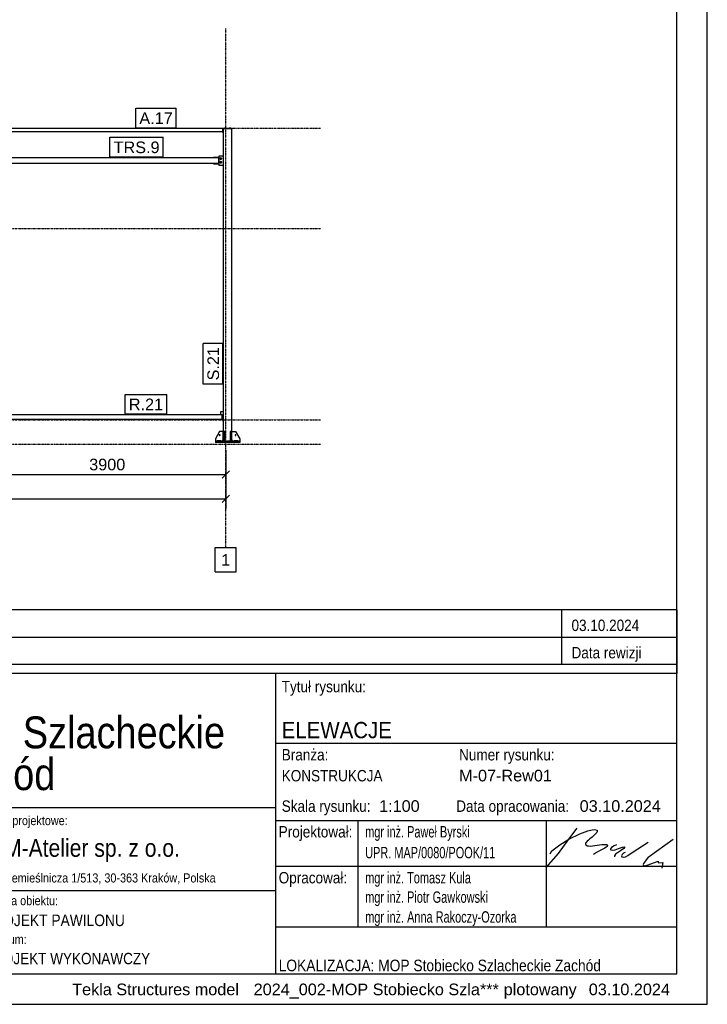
# Model space of a CAD drawing. Header units: millimetres. Extents: x 0 to 75000, y 0 to 29700.
# Tile 26 of 30: x 63686 to 75000, y 0 to 16206. Entities that reach past the tile are written whole.
import ezdxf

# ---------------------------------------------------------------- set-up
doc = ezdxf.new("R2010")
doc.units = ezdxf.units.MM
doc.linetypes.add('DXK_LINE_DOT3', pattern=[5.9187, 2.979, -0.9799, 0.9799, -0.9799])
for name, color, linetype in [('TS_FORMATKA', 7, 'Continuous'), ('TS_INNE_OBIEKTY', 7, 'Continuous'), ('TS_LINIE_WIDOCZNE', 7, 'Continuous'), ('TS_OPISY', 7, 'Continuous'), ('TS_OPISY_LINIE', 7, 'Continuous'), ('TS_OPISY_RAMKA', 7, 'Continuous'), ('TS_WYMIARY', 7, 'Continuous'), ('TS_WYMIARY_TEKST', 7, 'Continuous')]:
    doc.layers.add(name, color=color, linetype=linetype)
doc.styles.add('Arial', font='ARIAL.TTF', dxfattribs={"height": 0.2})

# ---------------------------------------------------------------- blocks, each defined once
blk = doc.blocks.new('Unknown-305655500-13402')
at = {"layer": 'TS_FORMATKA', "linetype": 'Continuous'}
for points in [[(59711, 2442), (59736, 2432), (59758, 2416), (59859, 2314), (59880, 2298), (59904, 2287), (59930, 2281), (59957, 2280), (59984, 2286), (60010, 2298), (60033, 2316), (59858, 2492), (59846, 2503), (59824, 2523), (59799, 2540), (59772, 2553), (59744, 2562), (59715, 2568), (59685, 2570), (59520, 2570), (59493, 2568), (59468, 2561), (59445, 2550), (59425, 2535), (59407, 2517), (59393, 2495), (59382, 2472), (59376, 2446), (59685, 2446)], [(59728, 2014), (59739, 2036), (59746, 2059), (59748, 2083), (59746, 2107), (59739, 2130), (59728, 2151), (59712, 2171), (59519, 2363), (59499, 2381), (59476, 2397), (59452, 2409), (59426, 2418), (59400, 2423), (59372, 2425), (59354, 2425), (59329, 2422), (59306, 2415), (59284, 2404), (59266, 2389), (59251, 2370), (59239, 2349), (59232, 2326), (59230, 2300), (59232, 2275), (59239, 2252), (59251, 2230), (59256, 2265), (59279, 2290), (59312, 2301), (59323, 2301), (59347, 2301), (59371, 2301), (59393, 2298), (59413, 2289), (59430, 2276), (59712, 1995)], [(59540, 2415), (59538, 2405), (59537, 2394), (59545, 2364), (59566, 2342), (59597, 2334), (59627, 2342), (59649, 2364), (59657, 2394), (59656, 2405), (59653, 2415), (59648, 2425), (59545, 2425)], [(60267, 1704), (60309, 1704), (60341, 1702), (60364, 1695), (60377, 1680), (60382, 1656), (60373, 1629), (60348, 1616), (60307, 1612), (60267, 1612), (60267, 1704), (60479, 1700), (60267, 1778), (60267, 1862), (60292, 1862), (60331, 1859), (60356, 1847), (60364, 1820), (60356, 1793), (60331, 1781), (60290, 1778), (60267, 1778), (60479, 1700), (60465, 1721), (60446, 1737), (60423, 1747), (60395, 1752), (60423, 1763), (60445, 1776), (60460, 1793), (60469, 1814), (60471, 1841), (60468, 1870), (60456, 1895), (60438, 1915), (60412, 1931), (60386, 1939), (60358, 1943), (60325, 1945), (60289, 1945), (60284, 1945), (60280, 1945), (60276, 1945), (60161, 1945), (60161, 1527), (60279, 1527), (60312, 1527), (60342, 1528), (60369, 1530), (60394, 1533), (60416, 1539), (60435, 1548), (60459, 1565), (60476, 1587), (60486, 1615), (60490, 1646), (60487, 1675), (60479, 1700)], [(61023, 1671), (61028, 1701), (61041, 1724), (61062, 1738), (61090, 1743), (61117, 1738), (61139, 1724), (61152, 1701), (61157, 1671), (61152, 1640), (61139, 1617), (61118, 1603), (61090, 1598), (61062, 1603), (61041, 1617), (61028, 1640), (61023, 1671), (61247, 1970), (61149, 1970), (61149, 1819), (61149, 1802), (61151, 1784), (61153, 1768), (61133, 1795), (61110, 1812), (61084, 1822), (61052, 1825), (61030, 1823), (61009, 1818), (60990, 1809), (60973, 1798), (60959, 1783), (60946, 1765), (60936, 1745), (60928, 1723), (60924, 1698), (60922, 1671), (60924, 1643), (60928, 1617), (60936, 1595), (60946, 1574), (60959, 1557), (60974, 1542), (60991, 1531), (61011, 1523), (61032, 1517), (61055, 1516), (61084, 1519), (61110, 1530), (61133, 1548), (61153, 1573), (61153, 1527), (61247, 1527), (61247, 1970)], [(62646, 1744), (62646, 1816), (62595, 1816), (62595, 1862), (62597, 1882), (62606, 1894), (62623, 1898), (62629, 1897), (62637, 1896), (62646, 1893), (62646, 1971), (62630, 1974), (62616, 1976), (62604, 1976), (62575, 1974), (62551, 1968), (62531, 1958), (62515, 1943), (62504, 1924), (62497, 1902), (62495, 1875), (62495, 1816), (62451, 1816), (62451, 1744), (62495, 1744), (62495, 1527), (62595, 1527), (62595, 1744)], [(58725, 1850), (58783, 1782), (58762, 1762), (58754, 1733), (58762, 1704), (58783, 1683), (58811, 1676), (58840, 1683), (58861, 1704), (58869, 1733), (58861, 1762), (58840, 1782), (58811, 1790), (58783, 1782), (58725, 1850), (58869, 1733), (58861, 1762), (58840, 1782), (58811, 1790), (58783, 1782), (58762, 1762), (58754, 1733), (58762, 1704), (58783, 1683), (58811, 1676), (58840, 1683), (58861, 1704), (58869, 1733), (58725, 1850), (58765, 1871), (58811, 1879), (58857, 1871), (58897, 1850), (58929, 1819), (58950, 1779), (58957, 1733), (58950, 1687), (58929, 1647), (58897, 1615), (58857, 1595), (58811, 1587), (58765, 1595), (58725, 1615), (58694, 1647), (58673, 1687), (58666, 1733), (58673, 1779), (58694, 1819), (58725, 1850), (58600, 1938), (58988, 1871), (59075, 1803), (59075, 1800), (59075, 1743), (59091, 1743), (59109, 1746), (59120, 1756), (59123, 1772), (59120, 1789), (59105, 1803), (59075, 1803), (58988, 1871), (59123, 1772), (59120, 1789), (59109, 1799), (59091, 1803), (59075, 1803), (59075, 1743), (59091, 1743), (59109, 1746), (59120, 1756), (59123, 1772), (58988, 1871), (59101, 1871), (59161, 1860), (59198, 1829), (59210, 1778), (59204, 1743), (59186, 1719), (59158, 1707), (59230, 1595), (59122, 1595), (59075, 1686), (59075, 1595), (58988, 1595), (58988, 1871), (58600, 1938), (59259, 1871), (59356, 1871), (59356, 1670), (59443, 1670), (59443, 1595), (59259, 1595), (59259, 1871), (58600, 1938), (59473, 1871), (59670, 1871), (59670, 1804), (59562, 1804), (59562, 1769), (59621, 1769), (59621, 1705), (59562, 1705), (59562, 1670), (59679, 1670), (59679, 1595), (59473, 1595), (59473, 1871), (58600, 1938), (59709, 1871), (59795, 1871), (59890, 1729), (59888, 1745), (59887, 1760), (59887, 1773), (59887, 1781), (59887, 1871), (59974, 1871), (59974, 1595), (59888, 1595), (59793, 1741), (59795, 1724), (59796, 1710), (59796, 1697), (59796, 1595), (59709, 1595), (59709, 1871), (58600, 1938), (58600, 1533), (60069, 1533), (60069, 1938), (58600, 1938)], [(58811, 1790), (58783, 1782), (58762, 1762), (58754, 1733), (58762, 1704), (58783, 1683), (58811, 1676), (58840, 1683), (58861, 1704), (58869, 1733), (58861, 1762), (58840, 1782)], [(59123, 1772), (59120, 1789), (59109, 1799), (59091, 1803), (59075, 1803), (59075, 1743), (59091, 1743), (59109, 1746), (59120, 1756)], [(60557, 1816), (60557, 1668), (60557, 1634), (60561, 1605), (60572, 1578), (60590, 1553), (60612, 1537), (60639, 1525), (60670, 1518), (60706, 1516), (60741, 1518), (60773, 1525), (60799, 1537), (60821, 1553), (60840, 1579), (60851, 1606), (60855, 1636), (60855, 1668), (60855, 1816), (60755, 1816), (60755, 1661), (60751, 1624), (60735, 1601), (60705, 1593), (60674, 1601), (60658, 1624), (60654, 1661), (60654, 1816)], [(61418, 1641), (61414, 1670), (61418, 1699), (61430, 1721), (61449, 1735), (61474, 1740), (61500, 1735), (61519, 1721), (61531, 1699), (61535, 1670), (61531, 1641), (61519, 1619), (61500, 1606), (61474, 1601), (61449, 1606), (61430, 1619), (61418, 1641), (61621, 1605), (61629, 1626), (61634, 1647), (61636, 1670), (61634, 1693), (61629, 1715), (61621, 1735), (61610, 1754), (61597, 1772), (61581, 1787), (61563, 1800), (61543, 1811), (61522, 1818), (61499, 1823), (61474, 1825), (61450, 1823), (61427, 1818), (61405, 1811), (61385, 1800), (61367, 1787), (61352, 1772), (61338, 1754), (61328, 1735), (61320, 1715), (61315, 1693), (61313, 1670), (61315, 1647), (61320, 1626), (61328, 1605), (61338, 1586), (61352, 1569), (61367, 1554), (61385, 1541), (61405, 1530), (61427, 1522), (61450, 1517), (61474, 1516), (61499, 1517), (61522, 1522), (61543, 1530), (61563, 1541), (61581, 1554), (61597, 1569), (61610, 1586), (61621, 1605)], [(61804, 1683), (61810, 1711), (61821, 1731), (61839, 1744), (61863, 1748), (61890, 1741), (61905, 1719), (61910, 1681), (61910, 1527), (62012, 1527), (62012, 1692), (62011, 1730), (62005, 1763), (61991, 1790), (61969, 1809), (61940, 1821), (61906, 1825), (61877, 1822), (61852, 1815), (61831, 1801), (61812, 1782), (61795, 1757), (61795, 1816), (61702, 1816), (61702, 1527), (61802, 1527), (61802, 1648)], [(62182, 1640), (62177, 1671), (62182, 1701), (62195, 1724), (62216, 1739), (62244, 1745), (62272, 1739), (62293, 1724), (62307, 1701), (62311, 1671), (62307, 1640), (62293, 1618), (62272, 1603), (62244, 1598), (62216, 1603), (62195, 1618), (62182, 1640), (62401, 1816), (62307, 1816), (62307, 1768), (62288, 1793), (62266, 1811), (62240, 1821), (62210, 1825), (62186, 1823), (62165, 1818), (62145, 1809), (62127, 1797), (62112, 1783), (62100, 1765), (62090, 1745), (62082, 1722), (62078, 1697), (62076, 1670), (62078, 1643), (62082, 1617), (62090, 1595), (62099, 1574), (62112, 1557), (62126, 1542), (62143, 1531), (62161, 1522), (62182, 1517), (62204, 1515), (62235, 1518), (62263, 1529), (62286, 1547), (62307, 1573), (62307, 1527), (62401, 1527), (62401, 1816)], [(62857, 1744), (62857, 1816), (62814, 1816), (62814, 1901), (62713, 1901), (62713, 1816), (62670, 1816), (62670, 1744), (62713, 1744), (62713, 1527), (62814, 1527), (62814, 1744)]]:
    blk.add_hatch(color=1, dxfattribs=at).paths.add_polyline_path(points)
at = {"layer": 'TS_FORMATKA', "color": 1, "linetype": 'Continuous'}
for p, q in [((74500, 5444), (58500, 5444)), ((58500, 5444), (58500, 500)), ((67898, 5444), (67898, 500)), ((74500, 500), (74500, 5444)), ((67898, 4296), (74500, 4296)), ((67898, 3232), (58500, 3232)), ((63000, 3232), (63000, 500)), ((67898, 3025), (74500, 3025)), ((69250, 3025), (69250, 1275)), ((72350, 3025), (72350, 1275)), ((72723, 2718), (72859, 2899)), ((72723, 2718), (72901, 2804)), ((72901, 2804), (72948, 2820)), ((72948, 2820), (73037, 2855)), ((73037, 2855), (73103, 2872)), ((73103, 2872), (73138, 2875)), ((73130, 2774), (73104, 2750)), ((73149, 2793), (73130, 2774)), ((73138, 2875), (73168, 2874)), ((73183, 2827), (73149, 2793)), ((73168, 2874), (73186, 2864)), ((73190, 2844), (73183, 2827)), ((73186, 2864), (73190, 2844)), ((72444, 2526), (72572, 2626)), ((72551, 2483), (72723, 2718)), ((72572, 2626), (72723, 2718)), ((73005, 2663), (72997, 2652)), ((72997, 2652), (72997, 2639)), ((72997, 2639), (73001, 2626)), ((73001, 2626), (73008, 2619)), ((73021, 2683), (73005, 2663)), ((73008, 2619), (73024, 2611)), ((73044, 2703), (73021, 2683)), ((73024, 2611), (73046, 2607)), ((73069, 2725), (73044, 2703)), ((73046, 2607), (73073, 2605)), ((73104, 2750), (73069, 2725)), ((73073, 2605), (73111, 2608)), ((73111, 2608), (73262, 2628)), ((73262, 2628), (73295, 2631)), ((73295, 2631), (73325, 2631)), ((73325, 2631), (73342, 2629)), ((73349, 2598), (73336, 2584)), ((73342, 2629), (73355, 2624)), ((73360, 2612), (73349, 2598)), ((73355, 2624), (73360, 2612)), ((73470, 2609), (73424, 2580)), ((73507, 2623), (73470, 2609)), ((73763, 2496), (74028, 2671)), ((74028, 2421), (74438, 2717)), ((59382, 2472), (59376, 2446)), ((59376, 2446), (59685, 2446)), ((59393, 2495), (59382, 2472)), ((59407, 2517), (59393, 2495)), ((59425, 2535), (59407, 2517)), ((59445, 2550), (59425, 2535)), ((59468, 2561), (59445, 2550)), ((59493, 2568), (59468, 2561)), ((59520, 2570), (59493, 2568)), ((59685, 2570), (59520, 2570)), ((59715, 2568), (59685, 2570)), ((59685, 2570), (59685, 2570)), ((59685, 2446), (59711, 2442)), ((59711, 2442), (59736, 2432)), ((59744, 2562), (59715, 2568)), ((59736, 2432), (59758, 2416)), ((59772, 2553), (59744, 2562)), ((59799, 2540), (59772, 2553)), ((59824, 2523), (59799, 2540)), ((59846, 2503), (59824, 2523)), ((59857, 2493), (59846, 2503)), ((59857, 2493), (59857, 2493)), ((59857, 2493), (59857, 2493)), ((59857, 2493), (59857, 2493)), ((60033, 2316), (59857, 2493)), ((72350, 2253), (72551, 2483)), ((72412, 2479), (72444, 2526)), ((73178, 2500), (73128, 2467)), ((73239, 2529), (73178, 2500)), ((73316, 2569), (73239, 2529)), ((73336, 2584), (73316, 2569)), ((73424, 2580), (73410, 2561)), ((73410, 2561), (73410, 2541)), ((73410, 2541), (73437, 2537)), ((73437, 2537), (73484, 2545)), ((73492, 2469), (73472, 2444)), ((73472, 2444), (73472, 2428)), ((73484, 2545), (73540, 2565)), ((73570, 2527), (73492, 2469)), ((73540, 2565), (73602, 2584)), ((73626, 2565), (73570, 2527)), ((73601, 2466), (73589, 2445)), ((73589, 2445), (73595, 2427)), ((73623, 2485), (73601, 2466)), ((73602, 2584), (73642, 2592)), ((73650, 2500), (73623, 2485)), ((73642, 2592), (73626, 2565)), ((73654, 2430), (73691, 2448)), ((73691, 2448), (73763, 2496)), ((59232, 2326), (59230, 2300)), ((59230, 2300), (59232, 2275)), ((59239, 2349), (59232, 2326)), ((59232, 2275), (59239, 2252)), ((59251, 2370), (59239, 2349)), ((59266, 2389), (59251, 2370)), ((59256, 2265), (59279, 2290)), ((59284, 2404), (59266, 2389)), ((59279, 2290), (59312, 2301)), ((59306, 2415), (59284, 2404)), ((59329, 2422), (59306, 2415)), ((59312, 2301), (59323, 2301)), ((59323, 2301), (59347, 2301)), ((59354, 2425), (59329, 2422)), ((59347, 2301), (59371, 2301)), ((59372, 2425), (59354, 2425)), ((59371, 2301), (59393, 2298)), ((59400, 2423), (59372, 2425)), ((59393, 2298), (59413, 2289)), ((59426, 2418), (59400, 2423)), ((59413, 2289), (59430, 2276)), ((59452, 2409), (59426, 2418)), ((59430, 2276), (59712, 1995)), ((59476, 2397), (59452, 2409)), ((59499, 2381), (59476, 2397)), ((59519, 2363), (59499, 2381)), ((59712, 2171), (59519, 2363)), ((59538, 2405), (59537, 2394)), ((59537, 2394), (59545, 2364)), ((59540, 2415), (59538, 2405)), ((59545, 2425), (59540, 2415)), ((59648, 2425), (59545, 2425)), ((59545, 2364), (59566, 2342)), ((59566, 2342), (59597, 2334)), ((59597, 2334), (59627, 2342)), ((59627, 2342), (59649, 2364)), ((59653, 2415), (59648, 2425)), ((59649, 2364), (59657, 2394)), ((59656, 2405), (59653, 2415)), ((59657, 2394), (59656, 2405)), ((59758, 2416), (59859, 2314)), ((59859, 2314), (59880, 2298)), ((59880, 2298), (59904, 2287)), ((59904, 2287), (59930, 2281)), ((59930, 2281), (59957, 2280)), ((59957, 2280), (59984, 2286)), ((59984, 2286), (60010, 2298)), ((60010, 2298), (60033, 2316)), ((60033, 2316), (60033, 2316)), ((67898, 2275), (74500, 2275)), ((73595, 2427), (73619, 2423)), ((73619, 2423), (73654, 2430)), ((73948, 2318), (73946, 2300)), ((73946, 2300), (73950, 2282)), ((73982, 2362), (73948, 2318)), ((73950, 2282), (73972, 2277)), ((73972, 2277), (74013, 2292)), ((74028, 2421), (73982, 2362)), ((74013, 2292), (74193, 2358)), ((74193, 2358), (74193, 2327)), ((74193, 2327), (74271, 2332)), ((74271, 2332), (74253, 2243)), ((59239, 2252), (59251, 2230)), ((59251, 2230), (59256, 2265)), ((59728, 2151), (59712, 2171)), ((59739, 2130), (59728, 2151)), ((59746, 2107), (59739, 2130)), ((59712, 1995), (59728, 2014)), ((59728, 2014), (59739, 2036)), ((59739, 2036), (59746, 2059)), ((59748, 2083), (59746, 2107)), ((59746, 2059), (59748, 2083)), ((58600, 1938), (60069, 1938)), ((58600, 1533), (58600, 1938)), ((58600, 1938), (60069, 1938)), ((58600, 1533), (58600, 1938)), ((58673, 1779), (58694, 1819)), ((58694, 1819), (58725, 1850)), ((58725, 1850), (58765, 1871)), ((58765, 1871), (58811, 1879)), ((58783, 1782), (58811, 1790)), ((58811, 1879), (58857, 1871)), ((58811, 1790), (58840, 1782)), ((58857, 1871), (58897, 1850)), ((58897, 1850), (58929, 1819)), ((58929, 1819), (58950, 1779)), ((59101, 1871), (58988, 1871)), ((58988, 1871), (58988, 1595)), ((59075, 1800), (59075, 1803)), ((59075, 1803), (59091, 1803)), ((59075, 1746), (59075, 1800)), ((59091, 1803), (59109, 1799)), ((59161, 1860), (59101, 1871)), ((59109, 1799), (59120, 1789)), ((59120, 1789), (59123, 1772)), ((59198, 1829), (59161, 1860)), ((59210, 1778), (59198, 1829)), ((59356, 1871), (59259, 1871)), ((59259, 1871), (59259, 1595)), ((59356, 1670), (59356, 1871)), ((59670, 1871), (59473, 1871)), ((59473, 1871), (59473, 1595)), ((59562, 1769), (59562, 1804)), ((59562, 1804), (59670, 1804)), ((59670, 1804), (59670, 1871)), ((59795, 1871), (59709, 1871)), ((59709, 1871), (59709, 1595)), ((59890, 1729), (59795, 1871)), ((59974, 1871), (59887, 1871)), ((59887, 1871), (59887, 1781)), ((59974, 1595), (59974, 1871)), ((60069, 1938), (60069, 1533)), ((60069, 1938), (60069, 1533)), ((67898, 1866), (63000, 1866)), ((58666, 1733), (58673, 1779)), ((58673, 1687), (58666, 1733)), ((58694, 1647), (58673, 1687)), ((58725, 1615), (58694, 1647)), ((58754, 1733), (58762, 1762)), ((58762, 1704), (58754, 1733)), ((58762, 1762), (58783, 1782)), ((58783, 1683), (58762, 1704)), ((58811, 1676), (58783, 1683)), ((58840, 1683), (58811, 1676)), ((58840, 1782), (58861, 1762)), ((58861, 1704), (58840, 1683)), ((58861, 1762), (58869, 1733)), ((58869, 1733), (58861, 1704)), ((58929, 1647), (58897, 1615)), ((58950, 1687), (58929, 1647)), ((58950, 1779), (58957, 1733)), ((58957, 1733), (58950, 1687)), ((59075, 1743), (59075, 1746)), ((59091, 1743), (59075, 1743)), ((59075, 1595), (59075, 1686)), ((59075, 1686), (59122, 1595)), ((59109, 1746), (59091, 1743)), ((59120, 1756), (59109, 1746)), ((59123, 1772), (59120, 1756)), ((59158, 1707), (59186, 1719)), ((59230, 1595), (59158, 1707)), ((59186, 1719), (59204, 1743)), ((59204, 1743), (59210, 1778)), ((59443, 1670), (59356, 1670)), ((59443, 1595), (59443, 1670)), ((59621, 1769), (59562, 1769)), ((59562, 1670), (59562, 1705)), ((59562, 1705), (59621, 1705)), ((59679, 1670), (59562, 1670)), ((59621, 1705), (59621, 1769)), ((59679, 1595), (59679, 1670)), ((59795, 1724), (59793, 1741)), ((59793, 1741), (59888, 1595)), ((59796, 1710), (59795, 1724)), ((59796, 1697), (59796, 1710)), ((59796, 1595), (59796, 1697)), ((59887, 1781), (59887, 1778)), ((59887, 1778), (59887, 1776)), ((59887, 1776), (59887, 1773)), ((59887, 1773), (59887, 1760)), ((59887, 1760), (59888, 1745)), ((59888, 1745), (59890, 1729)), ((60069, 1533), (58600, 1533)), ((60069, 1533), (58600, 1533)), ((58765, 1595), (58725, 1615)), ((58811, 1587), (58765, 1595)), ((58857, 1595), (58811, 1587)), ((58897, 1615), (58857, 1595)), ((58988, 1595), (59075, 1595)), ((59122, 1595), (59230, 1595)), ((59259, 1595), (59443, 1595)), ((59473, 1595), (59679, 1595)), ((59709, 1595), (59796, 1595)), ((59888, 1595), (59974, 1595)), ((67898, 1276), (74500, 1276)), ((58500, 500), (74500, 500))]:
    blk.add_line(p, q, dxfattribs=at)
at = {"layer": 'TS_FORMATKA', "color": 1, "linetype": 'Continuous', "style": 'Arial'}
for s, height, width, p in [('Tytuł rysunku:', 187.65, 0.84928, (67998, 5136)), ('Tytuł projektu:', 187.65, 0.84928, (58600, 5105)), ('ELEWACJE', 267.4, 0.9, (67998, 4380)), ('Branża:', 187.6, 0.84928, (67998, 4014)), ('Numer rysunku:', 187.65, 0.84928, (70916, 4014)), ('KONSTRUKCJA', 187.65, 0.84928, (67998, 3669)), ('Skala rysunku:', 187.65, 0.84928, (67998, 3168)), ('Data opracowania:', 187.65, 0.84928, (70869, 3168)), ('Inwestor zastępczy:', 187.65, 0.84928, (58600, 2936)), ('Biuro projektowe:', 150.12, 0.84928, (63100, 2949)), ('Projektował:', 187.65, 0.84928, (67948, 2746)), ('BIM-Atelier sp. z o.o.', 292.73, 0.84928, (63100, 2428)), ('ul. Rzemieślnicza 1/513, 30-363 Kraków, Polska', 150.12, 0.84928, (63100, 2005)), ('Opracował:', 187.6, 0.84928, (67948, 1990)), ('mgr inż. Tomasz Kula', 187.65, 0.686375, (69371, 1990)), ('Nazwa obiektu:', 150.12, 0.84928, (63100, 1631)), ('mgr inż. Piotr Gawkowski', 187.65, 0.686375, (69371, 1671)), ('PROJEKT PAWILONU', 191.02, 0.84928, (63100, 1287)), ('mgr inż. Anna Rakoczy-Ozorka', 187.65, 0.686375, (69371, 1344)), ('ADRES:', 187.6, 0.84928, (58600, 995)), ('Stadium:', 150.1, 0.84928, (63100, 995)), ('ul.Fabryczna 1, 34-600 Limanowa, Polska', 187.65, 0.84928, (58600, 659)), ('PROJEKT WYKONAWCZY', 187.65, 0.84928, (63100, 659)), ('LOKALIZACJA: MOP Stobiecko Szlacheckie Zachód', 191.02, 0.84928, (67948, 544))]:
    blk.add_text(s, height=height, dxfattribs=dict(at, width=width)).set_placement(p)
at = {"layer": 'TS_FORMATKA', "color": 1, "style": 'Arial'}
for s, height, width, p in [('MOP Stobiecko Szlacheckie', 525.29, 0.85, (59231, 4213)), (' Zachód', 525.3, 0.85, (62019, 3526)), ('mgr inż. Paweł Byrski', 187.65, 0.686375, (69371, 2746)), ('UPR. MAP/0080/POOK/11', 187.65, 0.686375, (69371, 2403))]:
    blk.add_text(s, height=height, dxfattribs=dict(at, width=width)).set_placement(p)
at = {"layer": 'TS_FORMATKA', "color": 1, "linetype": 'Continuous', "style": 'Arial'}
for s, p in [('M-07-Rew01', (70916, 3669)), ('1:100 ', (69600, 3168)), ('03.10.2024', (72900, 3168))]:
    blk.add_text(s, height=191, dxfattribs=at).set_placement(p)
blk = doc.blocks.new('Unknown-305655500-1289')
at = {"layer": 'TS_FORMATKA', "color": 7, "linetype": 'Continuous'}
for p, q in [((75000, 0), (75000, 29700)), ((74500, 500), (74500, 29200)), ((500, 500), (74500, 500)), ((0, 0), (75000, 0))]:
    blk.add_line(p, q, dxfattribs=at)
blk = doc.blocks.new('Unknown-305655500-13404')
at = {"layer": 'TS_FORMATKA', "color": 174, "style": 'Arial'}
for s, height, p in [('Tekla Structures model', 191.02, (64550, 150)), ('plotowany', 191, (71650, 150))]:
    blk.add_text(s, height=height, dxfattribs=at).set_placement(p)
at = {"layer": 'TS_FORMATKA', "color": 1, "style": 'Arial'}
for s, height, p in [('2024_002-MOP Stobiecko Szla***', 191.02, (67536, 150)), ('03.10.2024', 191, (73050, 150))]:
    blk.add_text(s, height=height, dxfattribs=at).set_placement(p)
blk = doc.blocks.new('Unknown-305655500-13405')
at = {"layer": 'TS_FORMATKA', "color": 1, "linetype": 'Continuous'}
for p, q in [((74500, 6494), (58500, 6494)), ((58500, 6494), (58500, 6044)), ((60100, 6494), (60100, 6044)), ((72600, 6494), (72600, 6044)), ((58500, 6044), (58500, 5594)), ((58500, 6044), (74500, 6044)), ((60100, 6044), (60100, 5594)), ((72600, 6044), (72600, 5594)), ((74500, 5594), (58500, 5594))]:
    blk.add_line(p, q, dxfattribs=at)
at = {"layer": 'TS_FORMATKA', "color": 2, "linetype": 'Continuous'}
for p, q in [((74500, 6494), (74500, 6044)), ((74500, 6044), (74500, 5444))]:
    blk.add_line(p, q, dxfattribs=at)
at = {"layer": 'TS_FORMATKA', "color": 1, "style": 'Arial', "width": 0.84928}
for s, height, p in [('01', 187.6, (58600, 6144)), ('Przesunięcie osi 2 i 3 ', 187.65, (60200, 6144)), ('03.10.2024', 187.6, (72766, 6144))]:
    blk.add_text(s, height=height, dxfattribs=at).set_placement(p)
at = {"layer": 'TS_FORMATKA', "color": 1, "linetype": 'Continuous', "style": 'Arial', "width": 0.84928}
for s, height, p in [('Rewizja', 187.6, (58600, 5694)), ('Opis rewizji', 187.65, (60200, 5694)), ('Data rewizji', 187.65, (72766, 5694))]:
    blk.add_text(s, height=height, dxfattribs=at).set_placement(p)
blk = doc.blocks.new('GridLine-305655500-2193 - 1303')
at = {"layer": 'TS_INNE_OBIEKTY', "color": 4, "linetype": 'DXK_LINE_DOT3'}
blk.add_line((35108, 9219), (68636, 9219), dxfattribs=at)
blk = doc.blocks.new('Part-305655500-1778 - 1303')
at = {"layer": 'TS_LINIE_WIDOCZNE', "color": 1, "linetype": 'Continuous'}
for p, q in [((67026, 9609), (67026, 9599)), ((67026, 9609), (67036, 9609)), ((67026, 9599), (67036, 9599))]:
    blk.add_line(p, q, dxfattribs=at)
blk = doc.blocks.new('Part-305655500-1575 - 1303')
at = {"layer": 'TS_LINIE_WIDOCZNE', "color": 1, "linetype": 'Continuous'}
for p, q in [((66996, 9709), (66996, 9759)), ((66996, 9759), (67036, 9759)), ((67016, 9629), (67036, 9629))]:
    blk.add_line(p, q, dxfattribs=at)
blk = doc.blocks.new('Part-305655500-1499 - 1303')
at = {"layer": 'TS_LINIE_WIDOCZNE', "color": 1, "linetype": 'Continuous'}
for p, q in [((67176, 14409), (67036, 14409)), ((67036, 14409), (67036, 9269)), ((67176, 9269), (67176, 14409))]:
    blk.add_line(p, q, dxfattribs=at)
blk = doc.blocks.new('Part-305655500-1501 - 1303')
at = {"layer": 'TS_LINIE_WIDOCZNE', "color": 1, "linetype": 'Continuous'}
for p, q in [((67306, 9269), (66906, 9269)), ((66906, 9269), (66906, 9249)), ((67306, 9249), (66906, 9249)), ((67306, 9269), (67306, 9249))]:
    blk.add_line(p, q, dxfattribs=at)
blk = doc.blocks.new('Part-305655500-1502 - 1303')
at = {"layer": 'TS_LINIE_WIDOCZNE', "color": 1, "linetype": 'Continuous'}
for p, q in [((67162, 9429), (67150, 9429)), ((67150, 9429), (67150, 9269)), ((67162, 9269), (67162, 9429)), ((67150, 9309), (67162, 9309))]:
    blk.add_line(p, q, dxfattribs=at)
blk = doc.blocks.new('GridLine-305655500-2196 - 1303')
at = {"layer": 'TS_INNE_OBIEKTY', "color": 4, "linetype": 'DXK_LINE_DOT3'}
blk.add_line((35108, 14419), (68636, 14419), dxfattribs=at)
blk = doc.blocks.new('Part-305655500-1503 - 1303')
at = {"layer": 'TS_LINIE_WIDOCZNE', "color": 1, "linetype": 'Continuous'}
for p, q in [((67062, 9429), (67050, 9429)), ((67050, 9429), (67050, 9269)), ((67062, 9269), (67062, 9429)), ((67050, 9309), (67062, 9309))]:
    blk.add_line(p, q, dxfattribs=at)
blk = doc.blocks.new('Part-305655500-1507 - 1303')
at = {"layer": 'TS_LINIE_WIDOCZNE', "color": 1, "linetype": 'Continuous'}
for p, q in [((67176, 9289), (67176, 9429)), ((67176, 9429), (67236, 9429)), ((67236, 9429), (67306, 9309)), ((67196, 9269), (67176, 9289)), ((67306, 9309), (67306, 9269))]:
    blk.add_line(p, q, dxfattribs=at)
blk = doc.blocks.new('Part-305655500-1508 - 1303')
at = {"layer": 'TS_LINIE_WIDOCZNE', "color": 1, "linetype": 'Continuous'}
for p, q in [((66976, 9429), (66906, 9309)), ((67036, 9429), (66976, 9429)), ((67036, 9289), (67036, 9429)), ((66906, 9309), (66906, 9269)), ((67016, 9269), (67036, 9289))]:
    blk.add_line(p, q, dxfattribs=at)
blk = doc.blocks.new('Part-305655500-1510 - 1303')
at = {"layer": 'TS_LINIE_WIDOCZNE', "color": 1, "linetype": 'Continuous'}
for p, q in [((67216, 9281), (67276, 9281)), ((67216, 9269), (67216, 9281)), ((67276, 9281), (67276, 9269))]:
    blk.add_line(p, q, dxfattribs=at)
blk = doc.blocks.new('Part-305655500-1512 - 1303')
at = {"layer": 'TS_LINIE_WIDOCZNE', "color": 1, "linetype": 'Continuous'}
for p, q in [((66936, 9281), (66996, 9281)), ((66936, 9269), (66936, 9281)), ((66996, 9281), (66996, 9269))]:
    blk.add_line(p, q, dxfattribs=at)
blk = doc.blocks.new('Bolt-305655500-1519 - 1303')
at = {"layer": 'TS_INNE_OBIEKTY', "color": 1, "linetype": 'Continuous'}
for start, end in [(90, 270), (90, 270), (270, 90), (270, 90)]:
    blk.add_arc((67236, 9369), 7, start, end, dxfattribs=at)
blk = doc.blocks.new('Bolt-305655500-1522 - 1303')
at = {"layer": 'TS_INNE_OBIEKTY', "color": 1, "linetype": 'Continuous'}
for start, end in [(108, 288), (108, 288), (288, 108), (288, 108)]:
    blk.add_arc((66976, 9369), 7, start, end, dxfattribs=at)
blk = doc.blocks.new('Part-305655500-1534 - 1303')
at = {"layer": 'TS_LINIE_WIDOCZNE', "color": 1, "linetype": 'Continuous'}
for p, q in [((63181, 14415), (63181, 14419)), ((63181, 14419), (67176, 14419)), ((63181, 14415), (63261, 14415)), ((67031, 14359), (63256, 14359)), ((63261, 14359), (63261, 14419)), ((67031, 14359), (67031, 14419)), ((67031, 14415), (67176, 14415)), ((67176, 14419), (67176, 14409))]:
    blk.add_line(p, q, dxfattribs=at)
blk = doc.blocks.new('Part-305655500-1572 - 1303')
at = {"layer": 'TS_LINIE_WIDOCZNE', "color": 1, "linetype": 'Continuous'}
for p, q in [((63266, 9629), (63266, 9709)), ((63266, 9709), (67016, 9709)), ((63266, 9629), (67016, 9629)), ((67016, 9629), (67016, 9709))]:
    blk.add_line(p, q, dxfattribs=at)
blk = doc.blocks.new('Part-305655500-1638 - 1303')
at = {"layer": 'TS_LINIE_WIDOCZNE', "color": 1, "linetype": 'Continuous'}
for p, q in [((63336, 13840), (63336, 13940)), ((63336, 13940), (66956, 13940)), ((66956, 13940), (66956, 13840)), ((66956, 13840), (63336, 13840))]:
    blk.add_line(p, q, dxfattribs=at)
blk = doc.blocks.new('GridLine-305655500-2194 - 1303')
at = {"layer": 'TS_INNE_OBIEKTY', "color": 4, "linetype": 'DXK_LINE_DOT3'}
blk.add_line((35108, 9619), (68636, 9619), dxfattribs=at)
blk = doc.blocks.new('GridLine-305655500-2186 - 1303')
at = {"layer": 'TS_INNE_OBIEKTY', "color": 4, "linetype": 'DXK_LINE_DOT3'}
blk.add_line((67076, 7519), (67076, 16059), dxfattribs=at)
at = {"layer": 'TS_INNE_OBIEKTY', "color": 4, "linetype": 'Continuous'}
for p, q in [((66902, 7519), (67250, 7519)), ((66902, 7119), (66902, 7519)), ((67250, 7119), (67250, 7519)), ((66902, 7119), (67250, 7119))]:
    blk.add_line(p, q, dxfattribs=at)
at = {"layer": 'TS_INNE_OBIEKTY', "color": 2, "linetype": 'Continuous', "style": 'Arial'}
blk.add_text('1', height=191, dxfattribs=at).set_placement((67002, 7219))
blk = doc.blocks.new('GridLine-305655500-2195 - 1303')
at = {"layer": 'TS_INNE_OBIEKTY', "color": 4, "linetype": 'DXK_LINE_DOT3'}
blk.add_line((35108, 12769), (68636, 12769), dxfattribs=at)
blk = doc.blocks.new('Part-305655500-2017 - 1303')
at = {"layer": 'TS_LINIE_WIDOCZNE', "color": 1, "linetype": 'Continuous'}
for p, q in [((66966, 13806), (66966, 13968)), ((66966, 13968), (67036, 13968)), ((67036, 13806), (66966, 13806))]:
    blk.add_line(p, q, dxfattribs=at)
blk = doc.blocks.new('Part-305655500-2018 - 1303')
at = {"layer": 'TS_LINIE_WIDOCZNE', "color": 1, "linetype": 'Continuous'}
for p, q in [((66876, 13940), (66876, 13945)), ((66876, 13945), (66966, 13945)), ((66876, 13835), (66876, 13840)), ((66876, 13835), (66966, 13835))]:
    blk.add_line(p, q, dxfattribs=at)
blk = doc.blocks.new('Bolt-305655500-2019 - 1303')
at = {"layer": 'TS_INNE_OBIEKTY', "color": 1, "linetype": 'Continuous'}
for p, q in [((66987, 13925), (66996, 13930)), ((66987, 13914), (66987, 13925)), ((66996, 13909), (66987, 13914)), ((66987, 13865), (66996, 13870)), ((66987, 13854), (66987, 13865)), ((66996, 13849), (66987, 13854)), ((66996, 13930), (67005, 13925)), ((67005, 13914), (66996, 13909)), ((66996, 13870), (67005, 13865)), ((67005, 13854), (66996, 13849)), ((67005, 13925), (67005, 13914)), ((67005, 13865), (67005, 13854))]:
    blk.add_line(p, q, dxfattribs=at)
for centre, start, end in [((66996, 13920), 90, 270), ((66996, 13860), 90, 270), ((66996, 13920), 270, 90), ((66996, 13860), 270, 90)]:
    blk.add_arc(centre, 12, start, end, dxfattribs=at)
blk = doc.blocks.new('Part-305655500-2034 - 1303')
at = {"layer": 'TS_LINIE_WIDOCZNE', "color": 1, "linetype": 'Continuous'}
for p, q in [((67016, 14353), (67016, 14359)), ((67036, 14353), (67016, 14353)), ((67031, 14359), (67036, 14359))]:
    blk.add_line(p, q, dxfattribs=at)
blk = doc.blocks.new('Part-305655500-2035 - 1303')
at = {"layer": 'TS_LINIE_WIDOCZNE', "color": 1, "linetype": 'Continuous'}
for p, q in [((67036, 14409), (67036, 14415)), ((67176, 14409), (67176, 14415))]:
    blk.add_line(p, q, dxfattribs=at)
blk = doc.blocks.new('Bolt-305655500-2037 - 1303')
at = {"layer": 'TS_INNE_OBIEKTY', "color": 1, "linetype": 'Continuous'}
for p, q in [((67056, 14421), (67056, 14429)), ((67056, 14429), (67077, 14429)), ((67061, 14421), (67061, 14429)), ((67071, 14421), (67071, 14429)), ((67077, 14421), (67077, 14429)), ((67078, 14421), (67054, 14421)), ((67054, 14419), (67054, 14421)), ((67078, 14419), (67078, 14421))]:
    blk.add_line(p, q, dxfattribs=at)
blk = doc.blocks.new('Bolt-305655500-2038 - 1303')
at = {"layer": 'TS_INNE_OBIEKTY', "color": 1, "linetype": 'Continuous'}
for p, q in [((67136, 14421), (67136, 14429)), ((67136, 14429), (67157, 14429)), ((67141, 14421), (67141, 14429)), ((67151, 14421), (67151, 14429)), ((67157, 14421), (67157, 14429)), ((67158, 14421), (67134, 14421)), ((67134, 14419), (67134, 14421)), ((67158, 14419), (67158, 14421))]:
    blk.add_line(p, q, dxfattribs=at)
blk = doc.blocks.new('StraightDimension-305655500-2198 - 1303')
at = {"layer": 'TS_WYMIARY', "color": 174, "linetype": 'Continuous'}
for p, q in [((63176, 9119), (63176, 8559)), ((67076, 9119), (67076, 8559)), ((63236, 8779), (63116, 8659)), ((67016, 8659), (67136, 8779)), ((63176, 8719), (67076, 8719))]:
    blk.add_line(p, q, dxfattribs=at)
at = {"color": 0}
blk.add_wipeout([(65463, 8749), (65463, 9029), (64790, 9029), (64790, 8749)], dxfattribs=at).dxf.layer = 'TS_WYMIARY'
at = {"layer": 'TS_WYMIARY_TEKST', "color": 96, "style": 'Arial'}
blk.add_text('3900', height=191, dxfattribs=at).set_placement((64830, 8789))
blk = doc.blocks.new('StraightDimension-305655500-2209 - 1303')
at = {"layer": 'TS_WYMIARY', "color": 174, "linetype": 'Continuous'}
for p, q in [((67076, 9119), (67076, 8159)), ((37263, 8319), (67076, 8319)), ((67016, 8259), (67136, 8379))]:
    blk.add_line(p, q, dxfattribs=at)
blk = doc.blocks.new('Mark-305655500-10752 - 1303')
blk.add_wipeout([(65988, 14010), (65988, 14210), (65232, 14210), (65232, 14010)]).dxf.layer = 'TS_OPISY_LINIE'
blk.add_wipeout([(65988, 14010), (65988, 14210), (65232, 14210), (65232, 14010)]).dxf.layer = 'TS_OPISY_LINIE'
at = {"layer": 'TS_OPISY_RAMKA', "linetype": 'Continuous'}
for p, q in [((65172, 14270), (66048, 14270)), ((65172, 13950), (65172, 14270)), ((66048, 13950), (66048, 14270)), ((65172, 13950), (66048, 13950))]:
    blk.add_line(p, q, dxfattribs=at)
at = {"layer": 'TS_OPISY', "style": 'Arial'}
blk.add_text('TRS.9', height=191, dxfattribs=at).set_placement((65232, 14010))
blk = doc.blocks.new('Mark-305655500-10735 - 1303')
blk.add_wipeout([(66966, 10817), (66766, 10817), (66766, 10269), (66966, 10269)]).dxf.layer = 'TS_OPISY_LINIE'
blk.add_wipeout([(66966, 10817), (66766, 10817), (66766, 10269), (66966, 10269)]).dxf.layer = 'TS_OPISY_LINIE'
at = {"layer": 'TS_OPISY_RAMKA', "linetype": 'Continuous'}
for p, q in [((66706, 10209), (66706, 10877)), ((67026, 10877), (66706, 10877)), ((67026, 10209), (67026, 10877)), ((67026, 10209), (66706, 10209))]:
    blk.add_line(p, q, dxfattribs=at)
at = {"layer": 'TS_OPISY', "style": 'Arial'}
blk.add_text('S.21', height=191, rotation=90.0002, dxfattribs=at).set_placement((66966, 10269))
blk = doc.blocks.new('Mark-305655500-10746 - 1303')
blk.add_wipeout([(66045, 9779), (66045, 9979), (65482, 9979), (65482, 9779)]).dxf.layer = 'TS_OPISY_LINIE'
blk.add_wipeout([(66045, 9779), (66045, 9979), (65482, 9979), (65482, 9779)]).dxf.layer = 'TS_OPISY_LINIE'
at = {"layer": 'TS_OPISY_RAMKA', "linetype": 'Continuous'}
for p, q in [((65422, 10039), (66105, 10039)), ((65422, 9719), (65422, 10039)), ((66105, 9719), (66105, 10039)), ((65422, 9719), (66105, 9719))]:
    blk.add_line(p, q, dxfattribs=at)
at = {"layer": 'TS_OPISY', "style": 'Arial'}
blk.add_text('R.21', height=191, dxfattribs=at).set_placement((65482, 9779))
blk = doc.blocks.new('Mark-305655500-10741 - 1303')
blk.add_wipeout([(66203, 14489), (66203, 14689), (65655, 14689), (65655, 14489)]).dxf.layer = 'TS_OPISY_LINIE'
blk.add_wipeout([(66203, 14489), (66203, 14689), (65655, 14689), (65655, 14489)]).dxf.layer = 'TS_OPISY_LINIE'
at = {"layer": 'TS_OPISY_RAMKA', "linetype": 'Continuous'}
for p, q in [((65595, 14749), (66263, 14749)), ((65595, 14429), (65595, 14749)), ((66263, 14429), (66263, 14749)), ((65595, 14429), (66263, 14429))]:
    blk.add_line(p, q, dxfattribs=at)
at = {"layer": 'TS_OPISY', "style": 'Arial'}
blk.add_text('A.17', height=191, dxfattribs=at).set_placement((65655, 14489))

msp = doc.modelspace()

# ---------------------------------------------------------------- block references
for name in ['Unknown-305655500-1289', 'GridLine-305655500-2186 - 1303', 'GridLine-305655500-2196 - 1303', 'Bolt-305655500-2037 - 1303', 'Bolt-305655500-2038 - 1303', 'Part-305655500-1534 - 1303', 'Part-305655500-2034 - 1303', 'Part-305655500-2035 - 1303', 'Part-305655500-1499 - 1303', 'Part-305655500-1638 - 1303', 'Part-305655500-2018 - 1303', 'Part-305655500-2017 - 1303', 'Bolt-305655500-2019 - 1303', 'GridLine-305655500-2195 - 1303', 'GridLine-305655500-2194 - 1303', 'Part-305655500-1575 - 1303', 'Part-305655500-1572 - 1303', 'Part-305655500-1778 - 1303', 'GridLine-305655500-2193 - 1303', 'Part-305655500-1508 - 1303', 'Part-305655500-1503 - 1303', 'Part-305655500-1502 - 1303', 'Part-305655500-1507 - 1303', 'Part-305655500-1501 - 1303', 'Part-305655500-1512 - 1303', 'Bolt-305655500-1522 - 1303', 'Part-305655500-1510 - 1303', 'Bolt-305655500-1519 - 1303', 'Unknown-305655500-13405', 'Unknown-305655500-13402', 'Unknown-305655500-13404']:
    msp.add_blockref(name, (0, 0))

# ---------------------------------------------------------------- next in the draw order: block references
for name in ['Mark-305655500-10741 - 1303', 'Mark-305655500-10752 - 1303', 'Mark-305655500-10735 - 1303', 'Mark-305655500-10746 - 1303', 'StraightDimension-305655500-2198 - 1303']:
    msp.add_blockref(name, (0, 0))

# ---------------------------------------------------------------- next in the draw order: block references
msp.add_blockref('StraightDimension-305655500-2209 - 1303', (0, 0))

doc.saveas('drawing.dxf')
